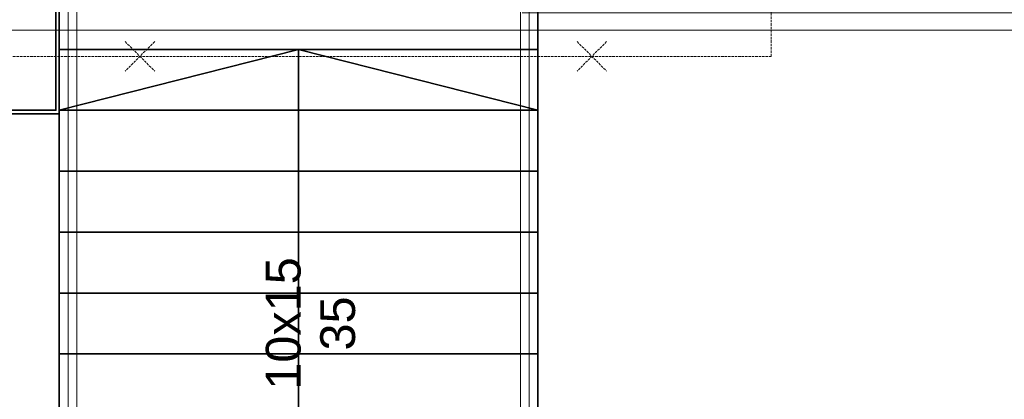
# Model space of a CAD drawing. Header units: centimetres. Extents: x 42630 to 130002, y 15 to 29179.
# Tile 162 of 175: x 116766 to 117898, y 1908 to 2344. Entities that reach past the tile are written whole.
import ezdxf

# ---------------------------------------------------------------- set-up
doc = ezdxf.new("R2010")
doc.units = ezdxf.units.CM
doc.header["$LTSCALE"] = 0.01
doc.linetypes.add('Hidden Line', pattern=[391.222223, 282.222223, -109])
for name, color, linetype, lineweight, true_color in [('2D - Ogólne_Nr_Pióra__102', 7, 'Continuous', 13, 0xcccccc), ('2D - Ogólne_Nr_Pióra__2', 7, 'Continuous', 15, 0x7f7f7f), ('2D - Ogólne_Nr_Pióra__68', 7, 'Continuous', 35, 0xfd4435)]:
    doc.layers.add(name, color=color, linetype=linetype, lineweight=lineweight, true_color=true_color)
for name, color, linetype, lineweight in [('2D - Ogólne_Nr_Pióra__82', 253, 'Continuous', 20), ('2D - Ogólne_Nr_Pióra__88', 253, 'Continuous', 20), ('Opisy - Tekst_Nr_Pióra__88', 253, 'Continuous', 20)]:
    doc.layers.add(name, color=color, linetype=linetype, lineweight=lineweight)
doc.styles.add('GENERATED_STYLE_1', font='arial.ttf')
doc.linetypes.add('X', pattern='A,0,0,[1,DACH1.Shx,S=3.968254,R=0,X=0,Y=0],-500,0', length=500)

msp = doc.modelspace()

# ---------------------------------------------------------------- linework, layer by layer
at = {"layer": '2D - Ogólne_Nr_Pióra__102', "linetype": 'X'}
msp.add_line((115892.467, 2332.174), (117586.296, 2332.174), dxfattribs=at)
at = {"layer": '2D - Ogólne_Nr_Pióra__102', "linetype": 'X', "flags": 128}
msp.add_lwpolyline([(117343.615, 2332.174), (117911.615, 2332.174), (117911.615, 2352.174), (117343.615, 2352.174)], dxfattribs=at)
at = {"layer": '2D - Ogólne_Nr_Pióra__2', "linetype": 'Hidden Line'}
for p, q in [((117629.693, 2302.174), (117629.693, 2662.174)), ((115999.615, 2302.174), (117629.693, 2302.174))]:
    msp.add_line(p, q, dxfattribs=at)
at = {"layer": '2D - Ogólne_Nr_Pióra__68', "linetype": 'Continuous'}
for p, q in [((117086.615, 2310.174), (116811.615, 2240.174)), ((117086.615, 1680.174), (117086.615, 2310.174)), ((117086.615, 2310.174), (117361.615, 2240.174))]:
    msp.add_line(p, q, dxfattribs=at)
at = {"layer": '2D - Ogólne_Nr_Pióra__68', "linetype": 'Continuous', "flags": 128}
for points in [[(116343.615, 2710.174), (116343.615, 2240.174), (116343.615, 2236.174), (116807.615, 2236.174), (116811.615, 2236.174), (116811.615, 2710.174), (116807.615, 2710.174), (116807.615, 2240.174), (116347.615, 2240.174), (116347.615, 2710.174)], [(117361.615, 2710.174), (116811.615, 2710.174), (116811.615, 2310.174), (117361.615, 2310.174)], [(117361.615, 2310.174), (116811.615, 2310.174), (116811.615, 2240.174), (117361.615, 2240.174)], [(117361.615, 2240.174), (116811.615, 2240.174), (116811.615, 2170.174), (117361.615, 2170.174)], [(117361.615, 2170.174), (116811.615, 2170.174), (116811.615, 2100.174), (117361.615, 2100.174)], [(117361.615, 2100.174), (116811.615, 2100.174), (116811.615, 2030.174), (117361.615, 2030.174)], [(117361.615, 2030.174), (116811.615, 2030.174), (116811.615, 1960.174), (117361.615, 1960.174)], [(117361.615, 1960.174), (116811.615, 1960.174), (116811.615, 1890.174), (117361.615, 1890.174)]]:
    msp.add_lwpolyline(points, close=True, dxfattribs=at)
at = {"layer": '2D - Ogólne_Nr_Pióra__82', "linetype": 'Hidden Line'}
for p, q in [((116887.349, 2319.108), (116921.218, 2285.239)), ((116921.218, 2319.108), (116887.349, 2285.239)), ((117406.71, 2319.108), (117440.579, 2285.239)), ((117440.579, 2319.108), (117406.71, 2285.239))]:
    msp.add_line(p, q, dxfattribs=at)
at = {"layer": '2D - Ogólne_Nr_Pióra__88', "linetype": 'Continuous', "flags": 128}
for points in [[(117341.615, 1620.174), (117351.615, 1620.174), (117351.615, 2710.174), (117341.615, 2710.174)], [(116821.615, 1620.174), (116831.615, 1620.174), (116831.615, 2370.174), (116821.615, 2370.174)]]:
    msp.add_lwpolyline(points, close=True, dxfattribs=at)

# ---------------------------------------------------------------- texts
at = {"layer": 'Opisy - Tekst_Nr_Pióra__88', "linetype": 'Continuous', "insert": (117048.901, 1995.174), "char_height": 40, "width": 170.96397, "attachment_point": 2, "rotation": 90, "line_spacing_factor": 0.938433, "style": 'GENERATED_STYLE_1'}
msp.add_mtext('{10x15\\P35}', dxfattribs=at)

doc.saveas('drawing.dxf')
